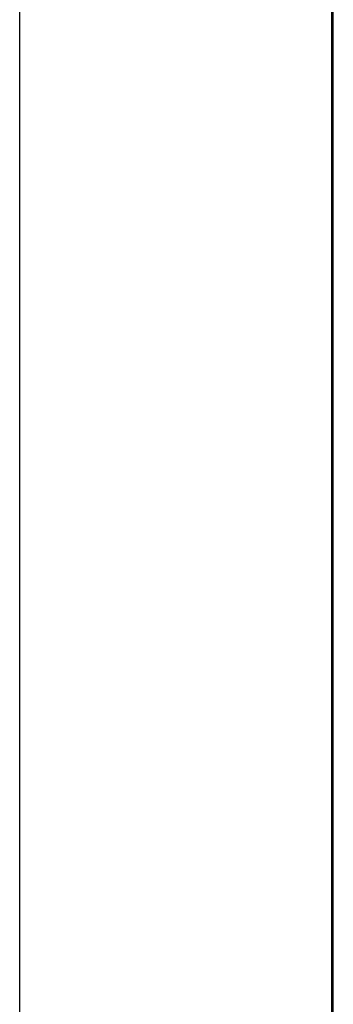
# Model space of a CAD drawing. Header units: millimetres. Extents: x -429 to 783, y -778 to 171.
# Tile 39 of 219: x 225.4 to 226.63, y -533.14 to -529.25. Entities that reach past the tile are written whole.
import ezdxf

# ---------------------------------------------------------------- set-up
doc = ezdxf.new("R2010")
doc.units = ezdxf.units.MM
doc.layers.get('0').update_dxf_attribs({"true_color": 0x000000})

msp = doc.modelspace()

# ---------------------------------------------------------------- linework, layer by layer
at = {"linetype": 'Continuous', "lineweight": -3}
msp.add_open_spline([(225.3983, -571.0835), (225.3983, -566.2475), (225.3983, -561.4114), (225.3983, -556.5754), (225.3983, -551.7394), (225.3983, -546.9034), (225.3983, -542.0673), (225.3983, -539.6493), (225.3983, -537.2313), (225.3983, -534.8133), (225.3983, -532.3953), (225.3983, -529.9773), (225.3983, -527.5593), (225.3983, -525.1413), (225.3983, -522.7233), (225.3983, -520.3052), (225.3983, -519.0962), (225.3983, -517.8872), (225.3983, -516.6782), (225.3983, -515.4692), (225.3983, -514.2602), (225.3983, -513.0512), (225.3983, -510.6332), (225.3983, -508.2152), (225.3983, -505.7972), (225.3983, -504.5882), (225.3983, -503.3792), (225.3983, -502.1701), (225.3983, -500.9611), (225.3983, -499.7521), (225.3983, -498.5431), (225.3983, -497.3341), (225.3983, -496.1251), (225.3983, -494.9161), (225.3983, -493.7071), (225.3983, -492.4981), (225.3983, -491.2891), (225.3983, -488.8711), (225.3983, -486.4531), (225.3983, -484.0351), (225.3983, -481.617), (225.3983, -479.199), (225.3983, -476.781), (225.3983, -474.363), (225.3983, -471.945), (225.3983, -469.527), (225.3983, -465.0737), (225.3983, -460.6204), (225.3983, -456.1671)], degree=3, knots=[914.853501, 914.853501, 914.853501, 914.853501, 1059.934198, 1059.934198, 1059.934198, 1205.01493, 1205.01493, 1205.01493, 1277.555296, 1277.555296, 1277.555296, 1350.095662, 1350.095662, 1350.095662, 1422.636027, 1422.636027, 1422.636027, 1458.90621, 1458.90621, 1458.90621, 1495.176393, 1495.176393, 1495.176393, 1567.71676, 1567.71676, 1567.71676, 1603.986943, 1603.986943, 1603.986943, 1640.257126, 1640.257126, 1640.257126, 1676.527309, 1676.527309, 1676.527309, 1712.797492, 1712.797492, 1712.797492, 1785.337858, 1785.337858, 1785.337858, 1857.878224, 1857.878224, 1857.878224, 1930.41859, 1930.41859, 1930.41859, 2064.017193, 2064.017193, 2064.017193, 2064.017193], dxfattribs=at)
for points in [[(226.6274, -474.0063), (226.6274, -494.607), (226.6274, -532.5468), (226.6274, -552.3657)], [(226.6344, -552.3658), (226.6344, -532.548), (226.6344, -494.6076), (226.6344, -474.0063)]]:
    msp.add_open_spline(points, degree=3, dxfattribs=at)

doc.saveas('drawing.dxf')
